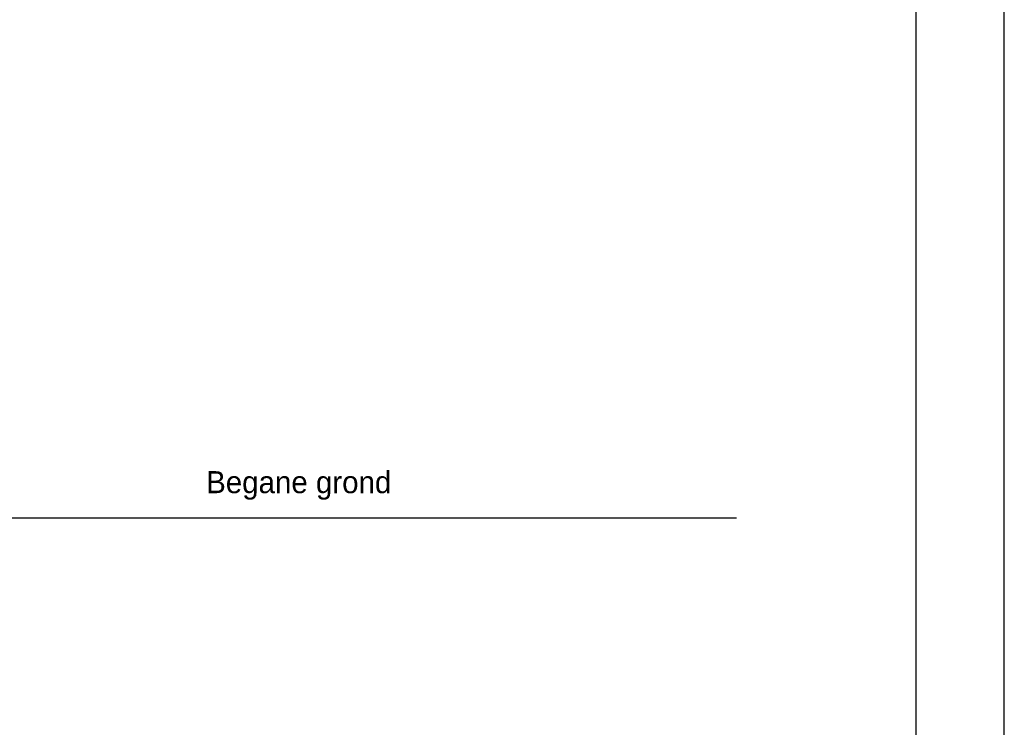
# Model space of a CAD drawing. Extents: x 0 to 84710, y 0 to 29700.
# Tile 37 of 38: x 73542 to 84710, y 8027 to 16054. Entities that reach past the tile are written whole.
import ezdxf
from ezdxf.lldxf.tags import DXFTag

# ---------------------------------------------------------------- set-up
doc = ezdxf.new("R2010")
doc.units = 0
doc.header["$LTSCALE"] = 100
for name, color, linetype in [('00kad025', 2, 'Continuous'), ('00kad070', 5, 'Continuous'), ('BL$2----', 7, 'Continuous'), ('BL$4----', 7, 'Continuous')]:
    doc.layers.add(name, color=color, linetype=linetype)
doc.styles.add('BURO-025', font='BUROFONT.shx', dxfattribs={"height": 250})
tags = doc.linetypes.add('HIDDEN', pattern=[3.75, 2.5, -1.25]).pattern_tags.tags
tags[6:7] = [DXFTag(74, 4), DXFTag(75, 0), DXFTag(340, '0'), DXFTag(46, 1.0), DXFTag(50, 0.0), DXFTag(44, 0.0), DXFTag(45, 0.0)]
tags[4:5] = [DXFTag(74, 4), DXFTag(75, 0), DXFTag(340, '0'), DXFTag(46, 1.0), DXFTag(50, 0.0), DXFTag(44, 0.0), DXFTag(45, 0.0)]

# ---------------------------------------------------------------- blocks, each defined once
blk = doc.blocks.new('A3-HOR')
at = {"layer": '00kad025', "linetype": 'Continuous'}
blk.add_line((420, 0), (420, 297), dxfattribs=at)
at = {"layer": '00kad070', "linetype": 'Continuous'}
blk.add_line((410, 10), (410, 287), dxfattribs=at)

msp = doc.modelspace()

# ---------------------------------------------------------------- linework, layer by layer
at = {"layer": 'BL$4----', "linetype": 'HIDDEN'}
msp.add_line((45556, 10405), (81671, 10405), dxfattribs=at)

# ---------------------------------------------------------------- block references
at = {"layer": 'BL$2----', "xscale": 100, "yscale": 100}
msp.add_blockref('A3-HOR', (42710, 0), dxfattribs=at)

# ---------------------------------------------------------------- texts
at = {"layer": 'BL$4----', "color": 7, "style": 'BURO-025'}
msp.add_text('Begane grond', height=250, dxfattribs=at).set_placement((75657, 10683))

doc.saveas('drawing.dxf')
